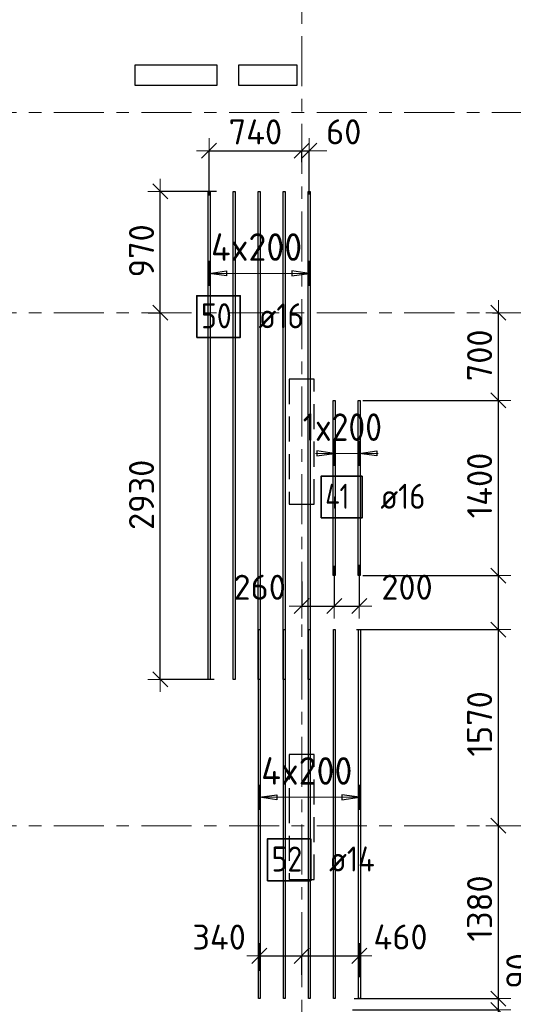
# Model space of a CAD drawing. Header units: metres. Extents: x -38 to 107, y -15 to 21.
# Tile 7 of 89: x 7 to 11, y 2 to 10. Entities that reach past the tile are written whole.
import ezdxf

# ---------------------------------------------------------------- set-up
doc = ezdxf.new("R2010")
doc.units = ezdxf.units.M
doc.header["$PDMODE"] = 65
for name, pattern in [('______11', [0.5, 0.4, -0.05, 0, -0.05]), ('______2', [0.27, 0.2, -0.07]), ('______5', [1.1, 0.8, -0.1, 0.1, -0.1])]:
    doc.linetypes.add(name, pattern=pattern)
for name, color, linetype, lineweight in [('XR$2$Осевая линия (1)', 7, '______5', 13), ('XR$3$Перекрытие (1)', 7, 'Continuous', 35), ('XR$3$Размерная линия (1)', 7, 'Continuous', 13)]:
    doc.layers.add(name, color=color, linetype=linetype, lineweight=lineweight)
for name, color, linetype, lineweight, true_color in [('XR$3$Арм.стержн.Доп. Арм верхн.зоны Х', 7, 'Continuous', 35, 0x8c8cff), ('XR$3$Арм.стержн.Доп. Арм. верхн.зоны У', 7, 'Continuous', 35, 0x739641), ('XR$5$Стена_ бетон несущ.', 7, 'Continuous', 70, 0xb4b496)]:
    doc.layers.add(name, color=color, linetype=linetype, lineweight=lineweight, true_color=true_color)
doc.styles.add('ISOCPEUR', font='txt')
doc.dimstyles.new('DIMSTYLE_3', dxfattribs={"dimtxt": 0.2, "dimasz": 0.2, "dimexe": 0, "dimexo": 0, "dimgap": 0.1, "dimtad": 2, "dimdec": 0, "dimlfac": 1000, "dimrnd": 5, "dimzin": 12, "dimdsep": 46, "dimtxsty": 'ISOCPEUR', "dimblk1": 'ALL_ML_STRICH', "dimblk2": 'ALL_ML_STRICH', "dimsah": 1, "dimcen": 0, "dimclrd": 7, "dimclre": 256, "dimclrt": 7, "dimadec": 0, "dimazin": 0, "dimtfac": 1, "dimtdec": 0, "dimtix": 1, "dimtmove": 2, "dimatfit": 3, "dimfxl": 0, "dimtzin": 0, "dimlwd": 0, "dimlwe": -3, "dimarcsym": 0})
doc.dimstyles.new('DIMSTYLE_6', dxfattribs={"dimtxt": 0.2, "dimasz": 0.2, "dimexe": 0, "dimexo": 0, "dimgap": 0.1, "dimtad": 2, "dimdec": 0, "dimlfac": 1000, "dimrnd": 5, "dimzin": 12, "dimdsep": 46, "dimtxsty": 'ISOCPEUR', "dimblk1": 'ALL_ML_STRICH', "dimblk2": 'ALL_ML_STRICH', "dimsah": 1, "dimcen": 0, "dimclrd": 7, "dimclre": 256, "dimclrt": 7, "dimadec": 0, "dimazin": 0, "dimtfac": 1, "dimtdec": 0, "dimtix": 1, "dimtmove": 2, "dimatfit": 3, "dimfxl": 0, "dimtvp": 1.2, "dimtzin": 0, "dimlwd": 0, "dimlwe": -3, "dimarcsym": 0})
doc.dimstyles.new('DIMSTYLE_7', dxfattribs={"dimtxt": 0.2, "dimasz": 0.2, "dimexe": 0, "dimexo": 0, "dimgap": 0.1, "dimtad": 0, "dimdec": 0, "dimlfac": 1000, "dimrnd": 5, "dimzin": 12, "dimdsep": 46, "dimtxsty": 'ISOCPEUR', "dimblk1": 'ALL_ML_STRICH', "dimblk2": 'ALL_ML_STRICH', "dimsah": 1, "dimcen": 0, "dimclrd": 7, "dimclre": 256, "dimclrt": 7, "dimadec": 0, "dimazin": 0, "dimtfac": 1, "dimtdec": 0, "dimtix": 1, "dimtmove": 2, "dimatfit": 3, "dimfxl": 0, "dimtvp": 1.2, "dimtzin": 0, "dimlwd": 0, "dimlwe": -3, "dimarcsym": 0})

# ---------------------------------------------------------------- blocks, each defined once
blk = doc.blocks.new('ALL_ML_STRICH')
at = {"color": 0, "linetype": 'ByBlock', "lineweight": -2}
for p, q in [((0, -0.5), (0, 0.5)), ((-1, 0), (0.5, 0)), ((-0.3, -0.3), (0.3, 0.3))]:
    blk.add_line(p, q, dxfattribs=at)
blk = doc.blocks.new('*D106')
at = {"layer": 'DEFPOINTS', "color": 7, "linetype": 'Continuous', "lineweight": 13, "transparency": 33554687}
for p in [(7.9433, 7.4), (8.0203, 4.4702), (8.4704, 4.4702)]:
    blk.add_point(p, dxfattribs=at)
at = {"layer": 'XR$3$Размерная линия (1)', "color": 9, "linetype": 'Continuous', "lineweight": -2, "true_color": 0xc7c7c7, "transparency": 33554687}
for p, q in [((7.9233, 7.4), (8.0203, 7.4)), ((8.4504, 4.4702), (8.0203, 4.4702))]:
    blk.add_line(p, q, dxfattribs=at)
at = {"layer": 'XR$3$Размерная линия (1)', "color": 7, "linetype": 'Continuous', "lineweight": -2, "transparency": 33554687}
blk.add_line((8.0203, 4.4702), (8.0203, 7.4), dxfattribs=at)
at = {"layer": 'XR$3$Размерная линия (1)', "color": 7, "linetype": 'Continuous', "lineweight": 13, "transparency": 33554687, "xscale": 0.2, "yscale": 0.2, "zscale": 0.2}
for p, rotation in [((8.0203, 7.4), 90), ((8.0203, 4.4702), 270)]:
    blk.add_blockref('ALL_ML_STRICH', p, dxfattribs=dict(at, rotation=rotation))
at = {"layer": 'XR$3$Размерная линия (1)', "color": 7, "linetype": 'Continuous', "lineweight": 13, "transparency": 33554687, "insert": (7.8703, 5.9451), "char_height": 0.2, "width": 0.8, "attachment_point": 5, "rotation": 90, "style": 'ISOCPEUR'}
blk.add_mtext('\\A1;{2930}', dxfattribs=at)
blk = doc.blocks.new('*D107')
at = {"layer": 'DEFPOINTS', "color": 7, "linetype": 'Continuous', "lineweight": 13, "transparency": 33554687}
for p in [(8.4907, 8.3702), (7.9433, 7.4), (8.0203, 7.4)]:
    blk.add_point(p, dxfattribs=at)
at = {"layer": 'XR$3$Размерная линия (1)', "color": 9, "linetype": 'Continuous', "lineweight": -2, "true_color": 0xc7c7c7, "transparency": 33554687}
for p, q in [((8.4707, 8.3702), (8.0203, 8.3702)), ((7.9233, 7.4), (8.0203, 7.4))]:
    blk.add_line(p, q, dxfattribs=at)
at = {"layer": 'XR$3$Размерная линия (1)', "color": 7, "linetype": 'Continuous', "lineweight": -2, "transparency": 33554687}
blk.add_line((8.0203, 7.4), (8.0203, 8.3702), dxfattribs=at)
at = {"layer": 'XR$3$Размерная линия (1)', "color": 7, "linetype": 'Continuous', "lineweight": 13, "transparency": 33554687, "xscale": 0.2, "yscale": 0.2, "zscale": 0.2}
for p, rotation in [((8.0203, 8.3702), 90), ((8.0203, 7.4), 270)]:
    blk.add_blockref('ALL_ML_STRICH', p, dxfattribs=dict(at, rotation=rotation))
at = {"layer": 'XR$3$Размерная линия (1)', "color": 7, "linetype": 'Continuous', "lineweight": 13, "transparency": 33554687, "insert": (7.8703, 7.8951), "char_height": 0.2, "width": 0.6, "attachment_point": 5, "rotation": 90, "style": 'ISOCPEUR'}
blk.add_mtext('\\A1;{970}', dxfattribs=at)
blk = doc.blocks.new('*D110')
at = {"layer": 'DEFPOINTS', "color": 7, "linetype": 'Continuous', "lineweight": 13, "transparency": 33554687}
for p in [(8.4105, 8.6956), (9.15, 8.583), (8.4105, 8.3173)]:
    blk.add_point(p, dxfattribs=at)
at = {"layer": 'XR$3$Размерная линия (1)', "color": 9, "linetype": 'Continuous', "lineweight": -2, "true_color": 0xc7c7c7, "transparency": 33554687}
for p, q in [((8.4105, 8.3373), (8.4105, 8.6956)), ((9.15, 8.603), (9.15, 8.6956))]:
    blk.add_line(p, q, dxfattribs=at)
at = {"layer": 'XR$3$Размерная линия (1)', "color": 7, "linetype": 'Continuous', "lineweight": -2, "transparency": 33554687}
blk.add_line((8.4105, 8.6956), (9.15, 8.6956), dxfattribs=at)
at = {"layer": 'XR$3$Размерная линия (1)', "color": 7, "linetype": 'Continuous', "lineweight": 13, "transparency": 33554687, "xscale": 0.2, "yscale": 0.2, "zscale": 0.2, "rotation": 180}
blk.add_blockref('ALL_ML_STRICH', (8.4105, 8.6956), dxfattribs=at)
at = {"layer": 'XR$3$Размерная линия (1)', "color": 7, "linetype": 'Continuous', "lineweight": 13, "transparency": 33554687, "xscale": 0.2, "yscale": 0.2, "zscale": 0.2}
blk.add_blockref('ALL_ML_STRICH', (9.15, 8.6956), dxfattribs=at)
at = {"layer": 'XR$3$Размерная линия (1)', "color": 7, "linetype": 'Continuous', "lineweight": 13, "transparency": 33554687, "insert": (8.7803, 8.8456), "char_height": 0.2, "width": 0.6, "attachment_point": 5, "style": 'ISOCPEUR'}
blk.add_mtext('\\A1;{740}', dxfattribs=at)
blk = doc.blocks.new('*D111')
at = {"layer": 'DEFPOINTS', "color": 7, "linetype": 'Continuous', "lineweight": 13, "transparency": 33554687}
for p in [(9.15, 8.6956), (9.15, 8.583), (9.2105, 8.3256)]:
    blk.add_point(p, dxfattribs=at)
at = {"layer": 'XR$3$Размерная линия (1)', "color": 9, "linetype": 'Continuous', "lineweight": -2, "true_color": 0xc7c7c7, "transparency": 33554687}
for p, q in [((9.15, 8.603), (9.15, 8.6956)), ((9.2105, 8.3456), (9.2105, 8.6956))]:
    blk.add_line(p, q, dxfattribs=at)
at = {"layer": 'XR$3$Размерная линия (1)', "color": 7, "linetype": 'Continuous', "lineweight": -2, "transparency": 33554687}
blk.add_line((9.15, 8.6956), (9.2105, 8.6956), dxfattribs=at)
at = {"layer": 'XR$3$Размерная линия (1)', "color": 7, "linetype": 'Continuous', "lineweight": 13, "transparency": 33554687, "xscale": 0.2, "yscale": 0.2, "zscale": 0.2}
blk.add_blockref('ALL_ML_STRICH', (9.2105, 8.6956), dxfattribs=at)
at = {"layer": 'XR$3$Размерная линия (1)', "color": 7, "linetype": 'Continuous', "lineweight": 13, "transparency": 33554687, "xscale": 0.2, "yscale": 0.2, "zscale": 0.2, "rotation": 180}
blk.add_blockref('ALL_ML_STRICH', (9.15, 8.6956), dxfattribs=at)
at = {"layer": 'XR$3$Размерная линия (1)', "color": 7, "linetype": 'Continuous', "lineweight": 13, "transparency": 33554687, "insert": (9.4862, 8.8462), "char_height": 0.2, "width": 0.4, "attachment_point": 5, "style": 'ISOCPEUR'}
blk.add_mtext('\\A1;{60}', dxfattribs=at)
blk = doc.blocks.new('*D112')
at = {"layer": 'DEFPOINTS', "color": 7, "linetype": 'Continuous', "lineweight": 13, "transparency": 33554687}
for p in [(8.8119, 2.2607), (8.8119, 2.1209), (9.15, 2.0897)]:
    blk.add_point(p, dxfattribs=at)
at = {"layer": 'XR$3$Размерная линия (1)', "color": 9, "linetype": 'Continuous', "lineweight": -2, "true_color": 0xc7c7c7, "transparency": 33554687}
for p, q in [((8.8119, 2.1409), (8.8119, 2.2607)), ((9.15, 2.1097), (9.15, 2.2607))]:
    blk.add_line(p, q, dxfattribs=at)
at = {"layer": 'XR$3$Размерная линия (1)', "color": 7, "linetype": 'Continuous', "lineweight": -2, "transparency": 33554687}
blk.add_line((8.8119, 2.2607), (9.15, 2.2607), dxfattribs=at)
at = {"layer": 'XR$3$Размерная линия (1)', "color": 7, "linetype": 'Continuous', "lineweight": 13, "transparency": 33554687, "xscale": 0.2, "yscale": 0.2, "zscale": 0.2, "rotation": 180}
blk.add_blockref('ALL_ML_STRICH', (8.8119, 2.2607), dxfattribs=at)
at = {"layer": 'XR$3$Размерная линия (1)', "color": 7, "linetype": 'Continuous', "lineweight": 13, "transparency": 33554687, "xscale": 0.2, "yscale": 0.2, "zscale": 0.2}
blk.add_blockref('ALL_ML_STRICH', (9.15, 2.2607), dxfattribs=at)
at = {"layer": 'XR$3$Размерная линия (1)', "color": 7, "linetype": 'Continuous', "lineweight": 13, "transparency": 33554687, "insert": (8.4902, 2.4104), "char_height": 0.2, "width": 0.6, "attachment_point": 5, "style": 'ISOCPEUR'}
blk.add_mtext('\\A1;{340}', dxfattribs=at)
blk = doc.blocks.new('*D113')
at = {"layer": 'DEFPOINTS', "color": 7, "linetype": 'Continuous', "lineweight": 13, "transparency": 33554687}
for p in [(9.15, 2.2607), (9.15, 2.0897), (9.6119, 2.069)]:
    blk.add_point(p, dxfattribs=at)
at = {"layer": 'XR$3$Размерная линия (1)', "color": 9, "linetype": 'Continuous', "lineweight": -2, "true_color": 0xc7c7c7, "transparency": 33554687}
for p, q in [((9.15, 2.1097), (9.15, 2.2607)), ((9.6119, 2.089), (9.6119, 2.2607))]:
    blk.add_line(p, q, dxfattribs=at)
at = {"layer": 'XR$3$Размерная линия (1)', "color": 7, "linetype": 'Continuous', "lineweight": -2, "transparency": 33554687}
blk.add_line((9.15, 2.2607), (9.6119, 2.2607), dxfattribs=at)
at = {"layer": 'XR$3$Размерная линия (1)', "color": 7, "linetype": 'Continuous', "lineweight": 13, "transparency": 33554687, "xscale": 0.2, "yscale": 0.2, "zscale": 0.2, "rotation": 180}
blk.add_blockref('ALL_ML_STRICH', (9.15, 2.2607), dxfattribs=at)
at = {"layer": 'XR$3$Размерная линия (1)', "color": 7, "linetype": 'Continuous', "lineweight": 13, "transparency": 33554687, "xscale": 0.2, "yscale": 0.2, "zscale": 0.2}
blk.add_blockref('ALL_ML_STRICH', (9.6119, 2.2607), dxfattribs=at)
at = {"layer": 'XR$3$Размерная линия (1)', "color": 7, "linetype": 'Continuous', "lineweight": 13, "transparency": 33554687, "insert": (9.9399, 2.4112), "char_height": 0.2, "width": 0.6, "attachment_point": 5, "style": 'ISOCPEUR'}
blk.add_mtext('\\A1;{460}', dxfattribs=at)
blk = doc.blocks.new('*D114')
at = {"layer": 'DEFPOINTS', "color": 7, "linetype": 'Continuous', "lineweight": 13, "transparency": 33554687}
for p in [(9.4105, 5.3969), (9.15, 5.2723), (9.15, 5.0564)]:
    blk.add_point(p, dxfattribs=at)
at = {"layer": 'XR$3$Размерная линия (1)', "color": 9, "linetype": 'Continuous', "lineweight": -2, "true_color": 0xc7c7c7, "transparency": 33554687}
for p, q in [((9.4105, 5.3769), (9.4105, 5.0564)), ((9.15, 5.2523), (9.15, 5.0564))]:
    blk.add_line(p, q, dxfattribs=at)
at = {"layer": 'XR$3$Размерная линия (1)', "color": 7, "linetype": 'Continuous', "lineweight": -2, "transparency": 33554687}
blk.add_line((9.15, 5.0564), (9.4105, 5.0564), dxfattribs=at)
at = {"layer": 'XR$3$Размерная линия (1)', "color": 7, "linetype": 'Continuous', "lineweight": 13, "transparency": 33554687, "xscale": 0.2, "yscale": 0.2, "zscale": 0.2, "rotation": 180}
blk.add_blockref('ALL_ML_STRICH', (9.15, 5.0564), dxfattribs=at)
at = {"layer": 'XR$3$Размерная линия (1)', "color": 7, "linetype": 'Continuous', "lineweight": 13, "transparency": 33554687, "xscale": 0.2, "yscale": 0.2, "zscale": 0.2}
blk.add_blockref('ALL_ML_STRICH', (9.4105, 5.0564), dxfattribs=at)
at = {"layer": 'XR$3$Размерная линия (1)', "color": 7, "linetype": 'Continuous', "lineweight": 13, "transparency": 33554687, "insert": (8.8144, 5.2063), "char_height": 0.2, "width": 0.6, "attachment_point": 5, "style": 'ISOCPEUR'}
blk.add_mtext('\\A1;{260}', dxfattribs=at)
blk = doc.blocks.new('*D115')
at = {"layer": 'DEFPOINTS', "color": 7, "linetype": 'Continuous', "lineweight": 13, "transparency": 33554687}
for p in [(9.4105, 5.3969), (9.6105, 5.4052), (9.4105, 5.0564)]:
    blk.add_point(p, dxfattribs=at)
at = {"layer": 'XR$3$Размерная линия (1)', "color": 9, "linetype": 'Continuous', "lineweight": -2, "true_color": 0xc7c7c7, "transparency": 33554687}
for p, q in [((9.4105, 5.3769), (9.4105, 5.0564)), ((9.6105, 5.3852), (9.6105, 5.0564))]:
    blk.add_line(p, q, dxfattribs=at)
at = {"layer": 'XR$3$Размерная линия (1)', "color": 7, "linetype": 'Continuous', "lineweight": -2, "transparency": 33554687}
blk.add_line((9.4105, 5.0564), (9.6105, 5.0564), dxfattribs=at)
at = {"layer": 'XR$3$Размерная линия (1)', "color": 7, "linetype": 'Continuous', "lineweight": 13, "transparency": 33554687, "xscale": 0.2, "yscale": 0.2, "zscale": 0.2, "rotation": 180}
blk.add_blockref('ALL_ML_STRICH', (9.4105, 5.0564), dxfattribs=at)
at = {"layer": 'XR$3$Размерная линия (1)', "color": 7, "linetype": 'Continuous', "lineweight": 13, "transparency": 33554687, "xscale": 0.2, "yscale": 0.2, "zscale": 0.2}
blk.add_blockref('ALL_ML_STRICH', (9.6105, 5.0564), dxfattribs=at)
at = {"layer": 'XR$3$Размерная линия (1)', "color": 7, "linetype": 'Continuous', "lineweight": 13, "transparency": 33554687, "insert": (9.9919, 5.2064), "char_height": 0.2, "width": 0.6, "attachment_point": 5, "style": 'ISOCPEUR'}
blk.add_mtext('\\A1;{200}', dxfattribs=at)
blk = doc.blocks.new('*D388')
at = {"layer": 'DEFPOINTS', "color": 7, "linetype": 'Continuous', "lineweight": 13, "transparency": 33554687}
for p in [(9.5374, 1.8279), (10.0483, 0), (10.7219, 0)]:
    blk.add_point(p, dxfattribs=at)
at = {"layer": 'XR$3$Размерная линия (1)', "color": 9, "linetype": 'Continuous', "lineweight": -2, "true_color": 0xc7c7c7, "transparency": 33554687}
for p, q in [((9.5574, 1.8279), (10.7219, 1.8279)), ((10.0683, 0), (10.7219, 0))]:
    blk.add_line(p, q, dxfattribs=at)
at = {"layer": 'XR$3$Размерная линия (1)', "color": 7, "linetype": 'Continuous', "lineweight": -2, "transparency": 33554687}
blk.add_line((10.7219, 0), (10.7219, 1.8279), dxfattribs=at)
at = {"layer": 'XR$3$Размерная линия (1)', "color": 7, "linetype": 'Continuous', "lineweight": 13, "transparency": 33554687, "xscale": 0.2, "yscale": 0.2, "zscale": 0.2}
for p, rotation in [((10.7219, 1.8279), 90), ((10.7219, 0), 270)]:
    blk.add_blockref('ALL_ML_STRICH', p, dxfattribs=dict(at, rotation=rotation))
at = {"layer": 'XR$3$Размерная линия (1)', "color": 7, "linetype": 'Continuous', "lineweight": 13, "transparency": 33554687, "insert": (10.5719, 0.944), "char_height": 0.2, "width": 0.8, "attachment_point": 5, "rotation": 90, "style": 'ISOCPEUR'}
blk.add_mtext('\\A1;{1830}', dxfattribs=at)
blk = doc.blocks.new('*D389')
at = {"layer": 'DEFPOINTS', "color": 7, "linetype": 'Continuous', "lineweight": 13, "transparency": 33554687}
for p in [(9.55, 1.9185), (9.5374, 1.8279), (10.7219, 1.8279)]:
    blk.add_point(p, dxfattribs=at)
at = {"layer": 'XR$3$Размерная линия (1)', "color": 9, "linetype": 'Continuous', "lineweight": -2, "true_color": 0xc7c7c7, "transparency": 33554687}
for p, q in [((9.57, 1.9185), (10.7219, 1.9185)), ((9.5574, 1.8279), (10.7219, 1.8279))]:
    blk.add_line(p, q, dxfattribs=at)
at = {"layer": 'XR$3$Размерная линия (1)', "color": 7, "linetype": 'Continuous', "lineweight": -2, "transparency": 33554687}
blk.add_line((10.7219, 1.8279), (10.7219, 1.9185), dxfattribs=at)
at = {"layer": 'XR$3$Размерная линия (1)', "color": 7, "linetype": 'Continuous', "lineweight": 13, "transparency": 33554687, "xscale": 0.2, "yscale": 0.2, "zscale": 0.2}
for p, rotation in [((10.7219, 1.8279), 270), ((10.7219, 1.9185), 90)]:
    blk.add_blockref('ALL_ML_STRICH', p, dxfattribs=dict(at, rotation=rotation))
at = {"layer": 'XR$3$Размерная линия (1)', "color": 7, "linetype": 'Continuous', "lineweight": 13, "transparency": 33554687, "insert": (10.8852, 2.1395), "char_height": 0.2, "width": 0.4, "attachment_point": 5, "rotation": 90, "style": 'ISOCPEUR'}
blk.add_mtext('\\A1;{90}', dxfattribs=at)
blk = doc.blocks.new('*D390')
at = {"layer": 'DEFPOINTS', "color": 7, "linetype": 'Continuous', "lineweight": 13, "transparency": 33554687}
for p in [(10.5511, 3.3), (9.55, 1.9185), (10.7219, 1.9185)]:
    blk.add_point(p, dxfattribs=at)
at = {"layer": 'XR$3$Размерная линия (1)', "color": 9, "linetype": 'Continuous', "lineweight": -2, "true_color": 0xc7c7c7, "transparency": 33554687}
for p, q in [((10.7219, 3.3), (10.7219, 3.3)), ((9.57, 1.9185), (10.7219, 1.9185))]:
    blk.add_line(p, q, dxfattribs=at)
at = {"layer": 'XR$3$Размерная линия (1)', "color": 7, "linetype": 'Continuous', "lineweight": -2, "transparency": 33554687}
blk.add_line((10.7219, 1.9185), (10.7219, 3.3), dxfattribs=at)
at = {"layer": 'XR$3$Размерная линия (1)', "color": 7, "linetype": 'Continuous', "lineweight": 13, "transparency": 33554687, "xscale": 0.2, "yscale": 0.2, "zscale": 0.2}
for p, rotation in [((10.7219, 3.3), 90), ((10.7219, 1.9185), 270)]:
    blk.add_blockref('ALL_ML_STRICH', p, dxfattribs=dict(at, rotation=rotation))
at = {"layer": 'XR$3$Размерная линия (1)', "color": 7, "linetype": 'Continuous', "lineweight": 13, "transparency": 33554687, "insert": (10.5719, 2.6393), "char_height": 0.2, "width": 0.8, "attachment_point": 5, "rotation": 90, "style": 'ISOCPEUR'}
blk.add_mtext('\\A1;{1380}', dxfattribs=at)
blk = doc.blocks.new('*D391')
at = {"layer": 'DEFPOINTS', "color": 7, "linetype": 'Continuous', "lineweight": 13, "transparency": 33554687}
for p in [(9.5671, 4.8685), (10.5511, 3.3), (10.7219, 3.3)]:
    blk.add_point(p, dxfattribs=at)
at = {"layer": 'XR$3$Размерная линия (1)', "color": 9, "linetype": 'Continuous', "lineweight": -2, "true_color": 0xc7c7c7, "transparency": 33554687}
for p, q in [((9.5871, 4.8685), (10.7219, 4.8685)), ((10.7219, 3.3), (10.7219, 3.3))]:
    blk.add_line(p, q, dxfattribs=at)
at = {"layer": 'XR$3$Размерная линия (1)', "color": 7, "linetype": 'Continuous', "lineweight": -2, "transparency": 33554687}
blk.add_line((10.7219, 3.3), (10.7219, 4.8685), dxfattribs=at)
at = {"layer": 'XR$3$Размерная линия (1)', "color": 7, "linetype": 'Continuous', "lineweight": 13, "transparency": 33554687, "xscale": 0.2, "yscale": 0.2, "zscale": 0.2}
for p, rotation in [((10.7219, 4.8685), 90), ((10.7219, 3.3), 270)]:
    blk.add_blockref('ALL_ML_STRICH', p, dxfattribs=dict(at, rotation=rotation))
at = {"layer": 'XR$3$Размерная линия (1)', "color": 7, "linetype": 'Continuous', "lineweight": 13, "transparency": 33554687, "insert": (10.5719, 4.1143), "char_height": 0.2, "width": 0.8, "attachment_point": 5, "rotation": 90, "style": 'ISOCPEUR'}
blk.add_mtext('\\A1;{1570}', dxfattribs=at)
blk = doc.blocks.new('*D392')
at = {"layer": 'DEFPOINTS', "color": 7, "linetype": 'Continuous', "lineweight": 13, "transparency": 33554687}
for p in [(9.6185, 5.2995), (9.5671, 4.8685), (10.7219, 4.8685)]:
    blk.add_point(p, dxfattribs=at)
at = {"layer": 'XR$3$Размерная линия (1)', "color": 9, "linetype": 'Continuous', "lineweight": -2, "true_color": 0xc7c7c7, "transparency": 33554687}
for p, q in [((9.6385, 5.2995), (10.7219, 5.2995)), ((9.5871, 4.8685), (10.7219, 4.8685))]:
    blk.add_line(p, q, dxfattribs=at)
at = {"layer": 'XR$3$Размерная линия (1)', "color": 7, "linetype": 'Continuous', "lineweight": -2, "transparency": 33554687}
blk.add_line((10.7219, 4.8685), (10.7219, 5.2995), dxfattribs=at)
at = {"layer": 'XR$3$Размерная линия (1)', "color": 7, "linetype": 'Continuous', "lineweight": 13, "transparency": 33554687, "xscale": 0.2, "yscale": 0.2, "zscale": 0.2}
for p, rotation in [((10.7219, 5.2995), 90), ((10.7219, 4.8685), 270)]:
    blk.add_blockref('ALL_ML_STRICH', p, dxfattribs=dict(at, rotation=rotation))
at = {"layer": 'XR$3$Размерная линия (1)', "color": 7, "linetype": 'Continuous', "lineweight": 13, "transparency": 33554687, "insert": (11.0284, 4.7093), "char_height": 0.2, "width": 0.6, "attachment_point": 5, "rotation": 90, "style": 'ISOCPEUR'}
blk.add_mtext('\\A1;{430}', dxfattribs=at)
blk = doc.blocks.new('*D393')
at = {"layer": 'DEFPOINTS', "color": 7, "linetype": 'Continuous', "lineweight": 13, "transparency": 33554687}
for p in [(9.6185, 6.6995), (9.6185, 5.2995), (10.7219, 5.2995)]:
    blk.add_point(p, dxfattribs=at)
at = {"layer": 'XR$3$Размерная линия (1)', "color": 9, "linetype": 'Continuous', "lineweight": -2, "true_color": 0xc7c7c7, "transparency": 33554687}
for p, q in [((9.6385, 6.6995), (10.7219, 6.6995)), ((9.6385, 5.2995), (10.7219, 5.2995))]:
    blk.add_line(p, q, dxfattribs=at)
at = {"layer": 'XR$3$Размерная линия (1)', "color": 7, "linetype": 'Continuous', "lineweight": -2, "transparency": 33554687}
blk.add_line((10.7219, 5.2995), (10.7219, 6.6995), dxfattribs=at)
at = {"layer": 'XR$3$Размерная линия (1)', "color": 7, "linetype": 'Continuous', "lineweight": 13, "transparency": 33554687, "xscale": 0.2, "yscale": 0.2, "zscale": 0.2}
for p, rotation in [((10.7219, 6.6995), 90), ((10.7219, 5.2995), 270)]:
    blk.add_blockref('ALL_ML_STRICH', p, dxfattribs=dict(at, rotation=rotation))
at = {"layer": 'XR$3$Размерная линия (1)', "color": 7, "linetype": 'Continuous', "lineweight": 13, "transparency": 33554687, "insert": (10.5719, 6.0195), "char_height": 0.2, "width": 0.8, "attachment_point": 5, "rotation": 90, "style": 'ISOCPEUR'}
blk.add_mtext('\\A1;{1400}', dxfattribs=at)
blk = doc.blocks.new('*D394')
at = {"layer": 'DEFPOINTS', "color": 7, "linetype": 'Continuous', "lineweight": 13, "transparency": 33554687}
for p in [(10.6959, 7.4), (9.6185, 6.6995), (10.7219, 6.6995)]:
    blk.add_point(p, dxfattribs=at)
at = {"layer": 'XR$3$Размерная линия (1)', "color": 9, "linetype": 'Continuous', "lineweight": -2, "true_color": 0xc7c7c7, "transparency": 33554687}
for p, q in [((10.6759, 7.4), (10.7219, 7.4)), ((9.6385, 6.6995), (10.7219, 6.6995))]:
    blk.add_line(p, q, dxfattribs=at)
at = {"layer": 'XR$3$Размерная линия (1)', "color": 7, "linetype": 'Continuous', "lineweight": -2, "transparency": 33554687}
blk.add_line((10.7219, 6.6995), (10.7219, 7.4), dxfattribs=at)
at = {"layer": 'XR$3$Размерная линия (1)', "color": 7, "linetype": 'Continuous', "lineweight": 13, "transparency": 33554687, "xscale": 0.2, "yscale": 0.2, "zscale": 0.2}
for p, rotation in [((10.7219, 7.4), 90), ((10.7219, 6.6995), 270)]:
    blk.add_blockref('ALL_ML_STRICH', p, dxfattribs=dict(at, rotation=rotation))
at = {"layer": 'XR$3$Размерная линия (1)', "color": 7, "linetype": 'Continuous', "lineweight": 13, "transparency": 33554687, "insert": (10.5719, 7.0598), "char_height": 0.2, "width": 0.6, "attachment_point": 5, "rotation": 90, "style": 'ISOCPEUR'}
blk.add_mtext('\\A1;{700}', dxfattribs=at)

msp = doc.modelspace()

# ---------------------------------------------------------------- linework, layer by layer
at = {"layer": 'XR$2$Осевая линия (1)', "color": 253, "linetype": '______11', "lineweight": 13, "true_color": 0xa0a0a0, "transparency": 33554687}
for p, q in [((9.15, -3.39), (9.15, 19.78)), ((-2.63, 9), (62.6, 9)), ((-2.63, 7.4), (62.6, 7.4)), ((-2.63, 3.3), (62.6, 3.3))]:
    msp.add_line(p, q, dxfattribs=at)
at = {"layer": 'XR$3$Арм.стержн.Доп. Арм верхн.зоны Х', "color": 253, "linetype": 'Continuous', "lineweight": -3, "true_color": 0xa0a0a0, "transparency": 33554687}
for p, q in [((8.4105, 7.7152), (8.4105, 7.8152)), ((9.2105, 7.7152), (9.2105, 7.8152)), ((8.4105, 7.7152), (8.4105, 7.6152)), ((9.2105, 7.7152), (9.2105, 7.6152)), ((8.8119, 3.5285), (8.8119, 3.6285)), ((9.6119, 3.5285), (9.6119, 3.6285)), ((8.8119, 3.5285), (8.8119, 3.4285)), ((9.6119, 3.5285), (9.6119, 3.4285))]:
    msp.add_line(p, q, dxfattribs=at)
at = {"layer": 'XR$3$Арм.стержн.Доп. Арм верхн.зоны Х', "color": 7, "linetype": 'Continuous', "lineweight": 25, "transparency": 33554687}
for p, q in [((8.4105, 7.7152), (8.5505, 7.7352)), ((8.5505, 7.6952), (8.4105, 7.7152)), ((8.5505, 7.7352), (8.5505, 7.6952)), ((9.2105, 7.7152), (9.0705, 7.7352)), ((9.0705, 7.7352), (9.0705, 7.6952)), ((9.0705, 7.6952), (9.2105, 7.7152)), ((8.8119, 3.5285), (8.9519, 3.5485)), ((8.9519, 3.5485), (8.9519, 3.5085)), ((9.6119, 3.5285), (9.4719, 3.5485)), ((9.4719, 3.5485), (9.4719, 3.5085)), ((8.9519, 3.5085), (8.8119, 3.5285)), ((9.4719, 3.5085), (9.6119, 3.5285))]:
    msp.add_line(p, q, dxfattribs=at)
at = {"layer": 'XR$3$Арм.стержн.Доп. Арм верхн.зоны Х', "color": 7, "linetype": 'Continuous', "lineweight": 13, "transparency": 33554687}
for p, q in [((8.4105, 7.7152), (8.4105, 7.7152)), ((8.4105, 7.7152), (9.2105, 7.7152)), ((9.2105, 7.7152), (9.2105, 7.7152)), ((8.8119, 3.5285), (8.8119, 3.5285)), ((8.8119, 3.5285), (9.6119, 3.5285)), ((9.6119, 3.5285), (9.6119, 3.5285))]:
    msp.add_line(p, q, dxfattribs=at)
at = {"layer": 'XR$3$Арм.стержн.Доп. Арм верхн.зоны Х', "color": 7, "linetype": 'Continuous', "lineweight": 25, "transparency": 33554687}
for points in [[(8.4025, 4.4702), (8.4025, 8.3702), (8.4185, 8.3702), (8.4185, 4.4702), (8.4025, 4.4702)], [(8.6025, 4.4702), (8.6025, 8.3702), (8.6185, 8.3702), (8.6185, 4.4702), (8.6025, 4.4702)], [(8.8025, 4.4702), (8.8025, 8.3702), (8.8185, 8.3702), (8.8185, 4.4702), (8.8025, 4.4702)], [(9.0025, 4.4702), (9.0025, 8.3702), (9.0185, 8.3702), (9.0185, 4.4702), (9.0025, 4.4702)], [(9.2025, 4.4702), (9.2025, 8.3702), (9.2185, 8.3702), (9.2185, 4.4702), (9.2025, 4.4702)], [(8.8049, 1.9185), (8.8049, 4.8685), (8.8189, 4.8685), (8.8189, 1.9185), (8.8049, 1.9185)], [(9.0049, 1.9185), (9.0049, 4.8685), (9.0189, 4.8685), (9.0189, 1.9185), (9.0049, 1.9185)], [(9.2049, 1.9185), (9.2049, 4.8685), (9.2189, 4.8685), (9.2189, 1.9185), (9.2049, 1.9185)], [(9.4049, 1.9185), (9.4049, 4.8685), (9.4189, 4.8685), (9.4189, 1.9185), (9.4049, 1.9185)], [(9.6049, 1.9185), (9.6049, 4.8685), (9.6189, 4.8685), (9.6189, 1.9185), (9.6049, 1.9185)]]:
    msp.add_lwpolyline(points, dxfattribs=at)
at = {"layer": 'XR$3$Арм.стержн.Доп. Арм верхн.зоны Х', "color": 7, "linetype": 'Continuous', "lineweight": 35, "transparency": 33554687}
for points in [[(8.3119, 7.2026), (8.6586, 7.2026), (8.6586, 7.5359), (8.3119, 7.5359), (8.3119, 7.2026)], [(8.8758, 2.8613), (9.2224, 2.8613), (9.2224, 3.1946), (8.8758, 3.1946), (8.8758, 2.8613)]]:
    msp.add_lwpolyline(points, dxfattribs=at)
at = {"layer": 'XR$3$Арм.стержн.Доп. Арм. верхн.зоны У', "color": 253, "linetype": 'Continuous', "lineweight": -3, "true_color": 0xa0a0a0, "transparency": 33554687}
for p, q in [((9.4105, 6.276), (9.4105, 6.376)), ((9.6105, 6.276), (9.6105, 6.376)), ((9.4105, 6.276), (9.4105, 6.176)), ((9.6105, 6.276), (9.6105, 6.176))]:
    msp.add_line(p, q, dxfattribs=at)
at = {"layer": 'XR$3$Арм.стержн.Доп. Арм. верхн.зоны У', "color": 7, "linetype": 'Continuous', "lineweight": 25, "transparency": 33554687}
for p, q in [((9.4105, 6.276), (9.2705, 6.296)), ((9.2705, 6.296), (9.2705, 6.256)), ((9.6105, 6.276), (9.7505, 6.296)), ((9.7505, 6.296), (9.7505, 6.256)), ((9.2705, 6.256), (9.4105, 6.276)), ((9.7505, 6.256), (9.6105, 6.276))]:
    msp.add_line(p, q, dxfattribs=at)
at = {"layer": 'XR$3$Арм.стержн.Доп. Арм. верхн.зоны У', "color": 7, "linetype": 'Continuous', "lineweight": 13, "transparency": 33554687}
for p, q in [((9.4105, 6.276), (9.2605, 6.276)), ((9.4105, 6.276), (9.6105, 6.276)), ((9.6105, 6.276), (9.7605, 6.276))]:
    msp.add_line(p, q, dxfattribs=at)
at = {"layer": 'XR$3$Арм.стержн.Доп. Арм. верхн.зоны У', "color": 7, "linetype": 'Continuous', "lineweight": 25, "transparency": 33554687}
for points in [[(9.4185, 6.6995), (9.4185, 5.2995), (9.4025, 5.2995), (9.4025, 6.6995), (9.4185, 6.6995)], [(9.6185, 6.6995), (9.6185, 5.2995), (9.6025, 5.2995), (9.6025, 6.6995), (9.6185, 6.6995)]]:
    msp.add_lwpolyline(points, dxfattribs=at)
at = {"layer": 'XR$3$Арм.стержн.Доп. Арм. верхн.зоны У', "color": 7, "linetype": 'Continuous', "lineweight": 35, "transparency": 33554687}
msp.add_lwpolyline([(9.3055, 5.7601), (9.6322, 5.7601), (9.6322, 6.0934), (9.3055, 6.0934), (9.3055, 5.7601)], dxfattribs=at)
at = {"layer": 'XR$3$Перекрытие (1)', "color": 7, "linetype": 'Continuous', "lineweight": 25, "transparency": 33554687}
for p, q in [((7.8156, 9.3795), (7.8156, 9.2195)), ((8.4756, 9.3795), (7.8156, 9.3795)), ((8.4756, 9.2195), (8.4756, 9.3795)), ((8.6449, 9.3795), (8.6449, 9.2195)), ((9.1149, 9.3795), (8.6449, 9.3795)), ((9.1149, 9.2195), (9.1149, 9.3795)), ((7.8156, 9.2195), (8.4756, 9.2195)), ((8.6449, 9.2195), (9.1149, 9.2195))]:
    msp.add_line(p, q, dxfattribs=at)
at = {"layer": 'XR$5$Стена_ бетон несущ.', "color": 253, "linetype": '______2', "lineweight": -3, "true_color": 0xa0a0a0, "transparency": 33554687}
for p, q in [((9.05, 6.87), (9.05, 5.87)), ((9.25, 6.87), (9.05, 6.87)), ((9.25, 5.87), (9.25, 6.87)), ((9.05, 5.87), (9.25, 5.87)), ((9.05, 3.87), (9.05, 3.601)), ((9.25, 3.87), (9.05, 3.87)), ((9.25, 3.8092), (9.25, 3.87)), ((9.25, 2.87), (9.25, 3.8092)), ((9.05, 3.601), (9.05, 3.521)), ((9.05, 3.521), (9.05, 2.87)), ((9.05, 2.87), (9.25, 2.87))]:
    msp.add_line(p, q, dxfattribs=at)

# ---------------------------------------------------------------- texts
at = {"layer": 'XR$3$Арм.стержн.Доп. Арм верхн.зоны Х', "color": 7, "linetype": 'Continuous', "lineweight": 13, "transparency": 33554687, "char_height": 0.22, "width": 0.895564, "attachment_point": 7, "style": 'ISOCPEUR'}
for insert in [(8.4255, 7.8152), (8.8269, 3.6285)]:
    msp.add_mtext('\\W0.95;4x200', dxfattribs=dict(at, insert=insert))
at = {"layer": 'XR$3$Арм.стержн.Доп. Арм верхн.зоны Х', "color": 7, "linetype": 'Continuous', "lineweight": 25, "transparency": 33554687, "char_height": 0.2, "attachment_point": 7, "style": 'ISOCPEUR'}
for s, insert, width in [('\\W0.87;50', (8.3452, 7.2759), 0.367208), ('\\W0.89; ø16 ', (8.6919, 7.2759), 0.749105), ('\\W0.87;52', (8.9091, 2.9346), 0.367208), ('\\W0.89; ø14 ', (9.2558, 2.9346), 0.769432)]:
    msp.add_mtext(s, dxfattribs=dict(at, insert=insert, width=width))
at = {"layer": 'XR$3$Арм.стержн.Доп. Арм. верхн.зоны У', "color": 7, "linetype": 'Continuous', "lineweight": 13, "transparency": 33554687, "insert": (9.1585, 6.376), "char_height": 0.22, "width": 0.823552, "attachment_point": 7, "style": 'ISOCPEUR'}
msp.add_mtext('\\W0.89;1x200', dxfattribs=at)
at = {"layer": 'XR$3$Арм.стержн.Доп. Арм. верхн.зоны У', "color": 7, "linetype": 'Continuous', "lineweight": 25, "transparency": 33554687, "char_height": 0.2, "attachment_point": 7, "style": 'ISOCPEUR'}
for s, insert, width in [('\\W0.76;41', (9.3389, 5.8334), 0.336375), ('\\W0.89; ø16 ', (9.6655, 5.8334), 0.749105)]:
    msp.add_mtext(s, dxfattribs=dict(at, insert=insert, width=width))

# ---------------------------------------------------------------- dimensions: what is measured, and where the dimension line sits
at = {"layer": 'XR$3$Размерная линия (1)', "color": 7, "linetype": 'Continuous', "lineweight": 13, "transparency": 33554687}
for base, p1, p2, dimstyle, picture, middle in [((9.15, 8.69559), (8.410504, 8.33727), (9.15, 8.603014), 'DIMSTYLE_3', '*D110', (8.780252, 8.84559)), ((9.210504, 8.69559), (9.15, 8.603014), (9.210504, 8.345574), 'DIMSTYLE_6', '*D111', (9.486179, 8.84625)), ((9.410504, 5.056429), (9.15, 5.252346), (9.410504, 5.376913), 'DIMSTYLE_6', '*D114', (8.814427, 5.206326)), ((9.6105, 5.0564), (9.4105, 5.3769), (9.6105, 5.3852), 'DIMSTYLE_6', '*D115', (9.9919, 5.2064)), ((9.15, 2.2607), (8.8119, 2.1409), (9.15, 2.1097), 'DIMSTYLE_6', '*D112', (8.4902, 2.4104)), ((9.6119, 2.2607), (9.15, 2.1097), (9.6119, 2.089), 'DIMSTYLE_6', '*D113', (9.9399, 2.4112))]:
    dim = msp.add_linear_dim(base=base, p1=p1, p2=p2, dimstyle=dimstyle, override={"dimpost": '<>', "dimclrd": 7, "dimclre": 9, "dimclrt": 7, "dimlwd": 0, "dimlwe": 65533}, dxfattribs=at)
    dim.commit()
    dim.dimension.update_dxf_attribs({"geometry": picture, "text_midpoint": middle, "dimtype": 160})
for base, p1, p2, dimstyle, picture, middle in [((8.0203, 8.3702), (7.9233, 7.4), (8.4707, 8.3702), 'DIMSTYLE_3', '*D107', (7.8703, 7.8951)), ((8.0203, 7.4), (8.4504, 4.4702), (7.9233, 7.4), 'DIMSTYLE_3', '*D106', (7.8703, 5.9451)), ((10.72186, 7.4), (9.6385, 6.69955), (10.67595, 7.4), 'DIMSTYLE_3', '*D394', (10.57186, 7.05977)), ((10.7219, 6.6995), (9.6385, 5.2995), (9.6385, 6.6995), 'DIMSTYLE_3', '*D393', (10.5719, 6.0195)), ((10.7219, 5.2995), (9.5871, 4.8685), (9.6385, 5.2995), 'DIMSTYLE_7', '*D392', (11.0284, 4.7093)), ((10.72186, 4.86853), (10.72186, 3.3), (9.58714, 4.86853), 'DIMSTYLE_3', '*D391', (10.57186, 4.11426)), ((10.72186, 3.3), (9.57003, 1.91853), (10.72186, 3.3), 'DIMSTYLE_3', '*D390', (10.57186, 2.63926)), ((10.7219, 1.9185), (9.5574, 1.8279), (9.57, 1.9185), 'DIMSTYLE_7', '*D389', (10.8852, 2.1395)), ((10.7219, 1.8279), (10.0683, 0), (9.5574, 1.8279), 'DIMSTYLE_3', '*D388', (10.5719, 0.944))]:
    dim = msp.add_linear_dim(base=base, p1=p1, p2=p2, angle=90, dimstyle=dimstyle, override={"dimpost": '<>', "dimclrd": 7, "dimclre": 9, "dimclrt": 7, "dimlwd": 0, "dimlwe": 65533}, dxfattribs=at)
    dim.commit()
    dim.dimension.update_dxf_attribs({"geometry": picture, "text_midpoint": middle, "dimtype": 160})

doc.saveas('drawing.dxf')
